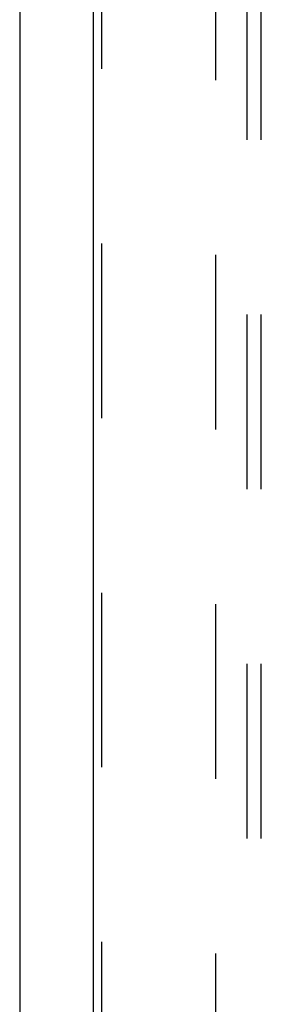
# Model space of a CAD drawing. Header units: inches. Extents: x 0 to 283, y 0 to 183.
# Tile 52 of 256: x 53.28 to 55.44, y 61.86 to 70.64. Entities that reach past the tile are written whole.
import ezdxf

# ---------------------------------------------------------------- set-up
doc = ezdxf.new("R2010")
doc.units = ezdxf.units.IN
doc.header["$LTSCALE"] = 15.583333
doc.header["$MEASUREMENT"] = 0
doc.linetypes.add('HIDDEN', pattern=[0.2, 0.1, -0.1])
doc.layers.get('0').update_dxf_attribs({"linetype": 'CONTINUOUS'})
for name, color, linetype in [('DEFAULT_2', 8, 'HIDDEN'), ('LEFTHAND_DOOR_ASSEMBLY', 7, 'CONTINUOUS'), ('SUBPANEL', 7, 'CONTINUOUS')]:
    doc.layers.add(name, color=color, linetype=linetype)

msp = doc.modelspace()

# ---------------------------------------------------------------- linework, layer by layer
at = {"color": 3, "linetype": 'Continuous'}
msp.add_line((53.2793, 131.3133), (53.2793, 53.176), dxfattribs=at)
at = {"layer": 'DEFAULT_2', "color": 8, "linetype": 'HIDDEN'}
msp.add_line((55.0293, 54.52), (55.0293, 123.624), dxfattribs=at)
at = {"layer": 'LEFTHAND_DOOR_ASSEMBLY', "color": 3, "linetype": 'Continuous'}
msp.add_line((53.9351, 124.747), (53.9351, 53.397), dxfattribs=at)
at = {"layer": 'LEFTHAND_DOOR_ASSEMBLY', "color": 8, "linetype": 'HIDDEN'}
msp.add_line((54.0101, 124.747), (54.0101, 53.397), dxfattribs=at)
at = {"layer": 'SUBPANEL', "color": 8, "linetype": 'HIDDEN'}
for p, q in [((55.3106, 57.1032), (55.3106, 121.0407)), ((55.4356, 57.1032), (55.4356, 121.0407))]:
    msp.add_line(p, q, dxfattribs=at)

doc.saveas('drawing.dxf')
